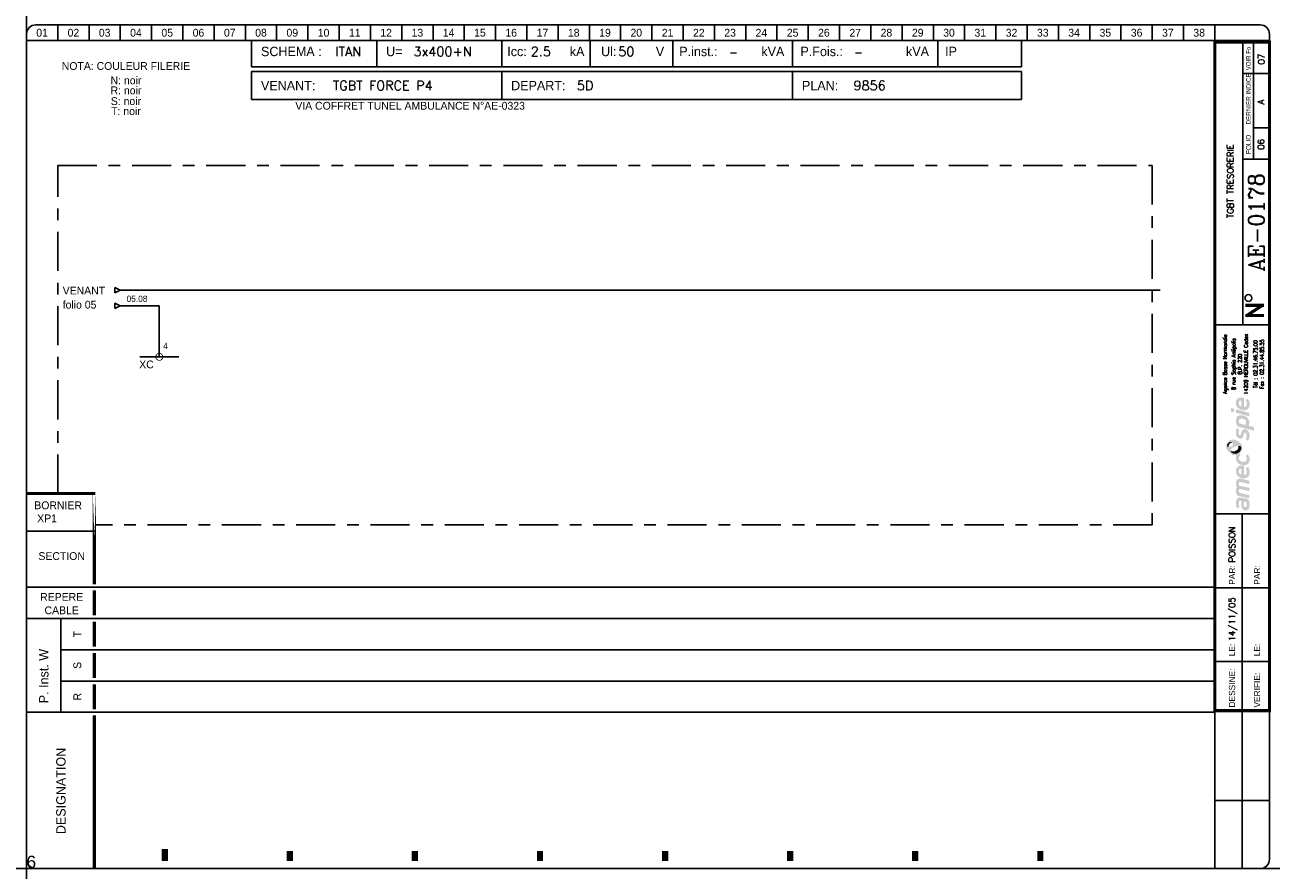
# Model space of a CAD drawing. Header units: millimetres. Extents: x 0 to 4898, y -1200 to 270.
# Tile 25 of 34: x 3000 to 3398, y 0 to 270. Entities that reach past the tile are written whole.
import ezdxf
from ezdxf.enums import TextEntityAlignment as Align

# ---------------------------------------------------------------- set-up
doc = ezdxf.new("R2010")
doc.units = ezdxf.units.MM
doc.header["$LTSCALE"] = 25
doc.linetypes.add('AXES', pattern=[0.95, 0.5, -0.15, 0.15, -0.15])
doc.linetypes.add('CONTINU', pattern=[0])
doc.layers.get('0').update_dxf_attribs({"linetype": 'CONTINUOUS'})
doc.layers.get('Defpoints').update_dxf_attribs({"linetype": 'CONTINUOUS'})
for name, color, linetype in [('TEXTE', 92, 'CONTINU'), ('TRAIAXE', 6, 'AXES'), ('TRAIFIN', 1, 'CONTINU'), ('TRAIGROS', 40, 'CONTINU'), ('TRAIMOY', 150, 'CONTINU')]:
    doc.layers.add(name, color=color, linetype=linetype)
doc.styles.add('ROMANC', font='romanc')
doc.styles.add('ROMANS8', font='ROMANS8.shx')
doc.styles.add('T1', font='arial.ttf')
doc.styles.add('TXT', font='txt', dxfattribs={"width": 0.8})

# ---------------------------------------------------------------- blocks, each defined once
blk = doc.blocks.new('CART')
at = {"layer": 'TEXTE', "color": 7}
for p, q in [((72.02, 264.91), (72.02, 256.49)), ((112.02, 264.91), (112.02, 256.49)), ((152.02, 264.91), (152.02, 256.49)), ((180.26, 264.91), (180.26, 256.49)), ((206.73, 264.91), (206.73, 256.49)), ((244.98, 264.91), (244.98, 256.49)), ((291.46, 264.91), (291.46, 256.49)), ((318.22, 264.91), (318.22, 256.49)), ((318.22, 256.49), (72.02, 256.49)), ((72, 255), (318.25, 255)), ((72, 246), (72, 255)), ((152, 255), (152, 246)), ((245, 255), (245, 246)), ((318.25, 255), (318.25, 246)), ((318.25, 246), (72, 246)), ((11.02, 79.91), (11.02, 49.91))]:
    blk.add_line(p, q, dxfattribs=at)
at = {"layer": 'TEXTE', "color": 7, "const_width": 1}
for points in [[(395.77, 180.16), (389.77, 180.16)], [(390.27, 176.91), (395.27, 180.16)], [(395.77, 176.91), (389.77, 176.91)]]:
    blk.add_lwpolyline(points, dxfattribs=at)
at = {"layer": 'TEXTE', "color": 7}
blk.add_circle((390.78, 182.5), 1.08, dxfattribs=at)
at = {"layer": 'TRAIAXE', "color": 6}
for p, q in [((10.02, 224.91), (360.02, 224.91)), ((10.02, 119.91), (10.02, 224.91)), ((360.02, 224.91), (360.02, 109.91)), ((360.02, 109.91), (22.02, 109.91))]:
    blk.add_line(p, q, dxfattribs=at)
at = {"layer": 'TRAIFIN', "color": 7}
for p, q in [((10.02, 269.91), (10.02, 264.91)), ((20.02, 269.91), (20.02, 264.91)), ((30.02, 269.91), (30.02, 264.91)), ((40.02, 269.91), (40.02, 264.91)), ((50.02, 269.91), (50.02, 264.91)), ((60.02, 269.91), (60.02, 264.91)), ((70.02, 269.91), (70.02, 264.91)), ((80.02, 269.91), (80.02, 264.91)), ((90.02, 269.91), (90.02, 264.91)), ((100.02, 269.91), (100.02, 264.91)), ((110.02, 269.91), (110.02, 264.91)), ((120.02, 269.91), (120.02, 264.91)), ((130.02, 269.91), (130.02, 264.91)), ((140.02, 269.91), (140.02, 264.91)), ((150.02, 269.91), (150.02, 264.91)), ((160.02, 269.91), (160.02, 264.91)), ((170.02, 269.91), (170.02, 264.91)), ((180.02, 269.91), (180.02, 264.91)), ((190.02, 269.91), (190.02, 264.91)), ((200.02, 269.91), (200.02, 264.91)), ((210.02, 269.91), (210.02, 264.91)), ((220.02, 269.91), (220.02, 264.91)), ((230.02, 269.91), (230.02, 264.91)), ((240.02, 269.91), (240.02, 264.91)), ((250.02, 269.91), (250.02, 264.91)), ((260.02, 269.91), (260.02, 264.91)), ((270.02, 269.91), (270.02, 264.91)), ((280.02, 269.91), (280.02, 264.91)), ((290.02, 269.91), (290.02, 264.91)), ((300.02, 269.91), (300.02, 264.91)), ((310.02, 269.91), (310.02, 264.91)), ((320.02, 269.91), (320.02, 264.91)), ((330.02, 269.91), (330.02, 264.91)), ((340.02, 269.91), (340.02, 264.91)), ((350.02, 269.91), (350.02, 264.91)), ((360.02, 269.91), (360.02, 264.91)), ((370.02, 269.91), (370.02, 264.91)), ((380.02, 269.91), (380.02, 264.91)), ((392.43, 226.95), (392.43, 264.41)), ((392.43, 237), (396.98, 237))]:
    blk.add_line(p, q, dxfattribs=at)
at = {"layer": 'TRAIGROS', "color": 7}
for p, q in [((3.02, 269.91), (394.52, 269.91)), ((0.02, 266.91), (0.02, 264.91)), ((397.52, 264.91), (0.02, 264.91)), ((397.52, 264.91), (0.02, 264.91)), ((0.02, 264.91), (0.02, 2.91)), ((389.02, 173.91), (389.02, 264.41)), ((397.52, 266.91), (397.52, 264.91)), ((397.52, 2.91), (397.52, 264.91)), ((389.02, 254.41), (397.02, 254.41)), ((389.02, 226.92), (397.02, 226.92)), ((380.02, 173.91), (397.52, 173.91)), ((380.02, 113.43), (397.53, 113.43)), ((0.02, 107.91), (22.02, 107.91)), ((0.02, 89.91), (380.02, 89.91)), ((11.02, 79.91), (0.02, 79.91)), ((11.02, 79.91), (380.02, 79.91)), ((11.02, 69.91), (380.02, 69.91)), ((11.02, 59.91), (380.02, 59.91)), ((0.02, 49.91), (380.02, 49.91)), ((380.02, -0.12), (380.02, 50.43)), ((3.02, -0.09), (394.52, -0.09))]:
    blk.add_line(p, q, dxfattribs=at)
for points, const_width in [([(380.02, 264.41), (380.02, 50.43), (397.52, 50.43), (397.52, 264.41), (380.02, 264.41)], 1), ([(0.02, 119.91), (22.02, 119.91)], 1), ([(21.73, 88.91), (21.73, 80.91)], 1), ([(21.73, 78.91), (21.73, 70.91)], 1), ([(21.73, 68.91), (21.73, 60.91)], 1), ([(21.73, 58.91), (21.73, 50.91)], 1), ([(21.73, 48.91), (21.73, 43.38)], 1), ([(21.73, 43.38), (21.73, -0.09)], 1), ([(44.23, 6.14), (44.23, 2.27)], 2), ([(84.23, 5.5), (84.23, 2.27)], 2), ([(124.23, 5.5), (124.23, 2.27)], 2), ([(164.23, 5.5), (164.23, 2.27)], 2), ([(204.23, 5.5), (204.23, 2.27)], 2), ([(244.23, 5.5), (244.23, 2.27)], 2), ([(284.23, 5.5), (284.23, 2.27)], 2), ([(324.23, 5.5), (324.23, 2.27)], 2)]:
    blk.add_lwpolyline(points, dxfattribs=dict(at, const_width=const_width))
at = {"layer": 'TRAIGROS', "color": 7, "const_width": 1}
blk.add_lwpolyline([(21.73, 119.95), (21.73, 90.91)], close=True, dxfattribs=at)
at = {"layer": 'TRAIGROS', "color": 7}
for centre, start, end in [((3.02, 266.91), 90, 180), ((394.52, 266.91), 0, 90), ((3.02, 2.91), 180, 270), ((394.52, 2.91), 270, 0)]:
    blk.add_arc(centre, 3, start, end, dxfattribs=at)
at = {"layer": 'TRAIMOY', "color": 7}
for p, q in [((388.77, -0.1), (388.77, 113.43)), ((380.02, 89.73), (397.53, 89.73)), ((380.02, 66.18), (397.53, 66.18)), ((380.02, 21.66), (397.53, 21.66))]:
    blk.add_line(p, q, dxfattribs=at)
at = {"layer": 'TEXTE', "color": 7}
for s, p in [('01', (5.02, 267.41)), ('02', (15.02, 267.41)), ('03', (25.02, 267.41)), ('04', (35.02, 267.41)), ('05', (45.02, 267.41)), ('06', (55.02, 267.41)), ('07', (65.02, 267.41)), ('08', (75.02, 267.41)), ('09', (85.02, 267.41)), ('10', (95.02, 267.41)), ('11', (105.02, 267.41)), ('12', (115.02, 267.41)), ('13', (125.02, 267.41)), ('14', (135.02, 267.41)), ('15', (145.02, 267.41)), ('16', (155.02, 267.41)), ('17', (165.02, 267.41)), ('18', (175.02, 267.41)), ('19', (185.02, 267.41)), ('20', (195.02, 267.41)), ('21', (205.02, 267.41)), ('22', (215.02, 267.41)), ('23', (225.02, 267.41)), ('24', (235.02, 267.41)), ('25', (245.02, 267.41)), ('26', (255.02, 267.41)), ('27', (265.02, 267.41)), ('28', (275.02, 267.41)), ('29', (285.02, 267.41)), ('30', (295.02, 267.41)), ('31', (305.02, 267.41)), ('32', (315.02, 267.41)), ('33', (325.02, 267.41)), ('34', (335.02, 267.41)), ('35', (345.02, 267.41)), ('36', (355.02, 267.41)), ('37', (365.02, 267.41)), ('38', (375.02, 267.41))]:
    blk.add_text(s, height=2.5, dxfattribs=at).set_placement(p, align=Align.MIDDLE)
for s, height, p in [('kA', 3, (173.77, 259.91)), ('Ul:', 3, (183.77, 259.91)), ('P.inst.:', 3, (208.77, 259.91)), ('kVA', 3, (235.02, 259.91)), ('P.Fois.:', 3, (247.52, 259.91)), ('kVA', 3, (281.27, 259.91)), ('SCHEMA :', 3, (75.02, 259.91)), ('U=', 3, (115.02, 259.91)), ('Icc:', 3, (153.77, 259.91)), ('V', 3, (201.27, 259.91)), ('IP', 3, (293.77, 259.91)), ('VENANT:', 3, (75, 249)), ('DEPART:', 3, (155, 249)), ('PLAN:', 3, (248, 249)), ('BORNIER', 2.5, (2.52, 114.91))]:
    blk.add_text(s, height=height, dxfattribs=at).set_placement(p)
at = {"layer": 'TEXTE', "color": 7, "width": 0.75}
blk.add_text('VOIR Fo', height=1.5, rotation=90, dxfattribs=at).set_placement((391.52, 255.41), (391.52, 262.91), align=Align.FIT)
at = {"layer": 'TEXTE', "color": 7, "style": 'TXT', "width": 0.8}
blk.add_text('DERNIER INDICE', height=1.5, rotation=90, dxfattribs=at).set_placement((391.52, 238.03))
at = {"layer": 'TEXTE', "color": 7}
for s, height, p in [('FOLIO', 1.5, (391.52, 231.67)), ('T', 2.5, (17.52, 74.91)), ('S', 2.5, (17.52, 64.91)), ('R', 2.5, (17.52, 54.91))]:
    blk.add_text(s, height=height, rotation=90, dxfattribs=at).set_placement(p, align=Align.CENTER)
for s, p in [('SECTION', (11.27, 98.66)), ('REPERE', (11.27, 85.59)), ('CABLE', (11.27, 81.3))]:
    blk.add_text(s, height=2.5, dxfattribs=at).set_placement(p, align=Align.CENTER)
for s, height, p in [('PAR:', 2, (386.53, 90.73)), ('PAR:', 2, (394.53, 90.73)), ('P. Inst. W', 3, (7.05, 52.81)), ('LE:', 2, (386.53, 67.86)), ('LE:', 2, (394.53, 67.86)), ('DESSINE:', 2, (386.53, 51.43)), ('VERIFIE:', 2, (394.53, 51.43)), ('DESIGNATION', 3, (12.52, 10.91))]:
    blk.add_text(s, height=height, rotation=90, dxfattribs=at).set_placement(p)
at = {"layer": 'TEXTE', "color": 4, "style": 'ROMANC'}
for tag, height, p in [('FOLIO_SUIVANT', 2, (395.92, 258.95)), ('INDICE', 2, (395.81, 245.26)), ('FOLIO', 2, (395.81, 231.67)), ('NUMERO', 5, (395.81, 206.7))]:
    blk.add_attdef(tag, text='', height=height, rotation=90, dxfattribs=at).set_placement(p, align=Align.CENTER)
for tag, p, height in [('REGIME_DE_NEUTRE', (98.77, 259.91), 3), ('TENSION', (123.77, 259.91), 3), ('ICC', (161.27, 259.91), 3), ('UI', (189.27, 259.91), 3), ('P_INSTAL', (224.73, 259.91), 2.5), ('PUISSSANCE_DE_FOISO', (264.73, 259.91), 2.5), ('VENANT_DE', (98, 249), 3), ('DEPART', (176, 249), 3), ('PLAN', (264.5, 249), 3)]:
    blk.add_attdef(tag, p, '', height=height, dxfattribs=at)
blk.add_attdef('INTITULE_DU_PLAN', text='', height=2, rotation=90, dxfattribs=at).set_placement((385.02, 219.91), align=Align.MIDDLE)
for tag, p in [('DESSINATEUR', (386.55, 97.87)), ('DATE', (386.53, 72.67))]:
    blk.add_attdef(tag, p, '', height=2, rotation=90, dxfattribs=at)
blk = doc.blocks.new('JC')
at = {"layer": 'TEXTE'}
for s, p in [('NOTA: COULEUR FILERIE', (10.73, 20.01)), ('N: noir', (10.73, 15.46)), ('R: noir', (10.73, 12.25)), ('S: noir', (10.73, 8.81)), ('T: noir', (10.73, 5.6))]:
    blk.add_text(s, height=2.5, dxfattribs=at).set_placement(p, align=Align.MIDDLE)
blk = doc.blocks.new('LOGO')
h = blk.add_hatch(color=187)
h.paths.add_polyline_path([(0.27, -25.15), (-0.26, -25.03), (-0.61, -25.01), (-0.96, -25.01), (-1.3, -25.15), (-1.56, -25.39), (-1.76, -25.66), (-1.92, -26.06), (-2.01, -26.61), (-2, -27.13), (-1.95, -27.54), (-1.82, -27.98), (-1.59, -28.49), (-0.78, -28.03), (-0.88, -27.84), (-0.99, -27.58), (-1.06, -27.27), (-1.09, -26.94), (-1.07, -26.65), (-1.03, -26.36), (-0.9, -26.15), (-0.74, -26.05), (-0.59, -26.04), (-0.23, -26.1), (-0.26, -26.47), (-0.29, -26.77), (-0.31, -27.1), (-0.31, -27.41), (-0.26, -27.77), (-0.19, -28.1), (-0.05, -28.44), (0.2, -28.78), (0.48, -28.98), (0.87, -29.11), (1.22, -29.1), (1.58, -29.04), (1.84, -28.87), (2.14, -28.53), (2.3, -28.16), (2.37, -27.71), (2.36, -27.1), (2.28, -26.51), (2.08, -25.89), (1.89, -25.54), (0.84, -25.3)])
h.paths.add_polyline_path([(0.54, -26.31), (1.32, -26.47), (1.41, -26.69), (1.48, -27.01), (1.49, -27.42), (1.48, -27.74), (1.4, -27.9), (1.29, -28.03), (1.14, -28.09), (0.96, -28.1), (0.81, -28.07), (0.69, -27.97), (0.6, -27.85), (0.54, -27.71), (0.5, -27.54), (0.49, -27.3), (0.49, -27.06), (0.5, -26.59)], flags=16)
h.paths.add_polyline_path([(-0.88, -23.47), (-0.97, -23.29), (-1.06, -23.08), (-1.08, -22.86), (-1.05, -22.63), (-0.97, -22.45), (-0.79, -22.36), (-0.5, -22.33), (2.29, -23.01), (2.29, -21.94), (-0.8, -21.24), (-0.96, -21.08), (-1.06, -20.77), (-1.1, -20.45), (-1, -20.2), (-0.87, -20.11), (-0.7, -20.03), (-0.48, -20.05), (2.29, -20.7), (2.29, -19.65), (-0.36, -19.01), (-0.65, -19), (-1.01, -19.01), (-1.3, -19.12), (-1.55, -19.28), (-1.77, -19.54), (-1.9, -19.8), (-1.98, -20), (-2.02, -20.38), (-2.01, -20.76), (-1.91, -21.13), (-1.79, -21.45), (-1.64, -21.71), (-1.75, -21.83), (-1.89, -22.08), (-1.98, -22.36), (-2.01, -22.66), (-2.01, -23), (-1.95, -23.36), (-1.85, -23.71), (-1.69, -24.08), (-1.5, -24.43), (2.29, -25.32), (2.29, -24.26)])
h.paths.add_polyline_path([(-0.19, -14.81), (-0.51, -14.81), (-0.91, -14.88), (-1.19, -15), (-1.42, -15.16), (-1.64, -15.38), (-1.83, -15.67), (-1.95, -15.97), (-2, -16.26), (-2.02, -16.52), (-2.01, -16.84), (-1.96, -17.15), (-1.84, -17.46), (-1.65, -17.81), (-1.41, -18.09), (-1.14, -18.33), (-0.89, -18.51), (-0.59, -18.68), (-0.17, -18.82), (0.24, -18.89), (0.59, -18.91), (0.98, -18.88), (1.37, -18.75), (1.77, -18.51), (2.17, -18.06), (2.33, -17.58), (2.38, -17.11), (2.38, -16.56), (2.33, -16.15), (2.2, -15.79), (2.03, -15.5), (1.82, -15.25), (1.14, -15.68), (1.3, -15.94), (1.42, -16.3), (1.49, -16.68), (1.49, -16.99), (1.43, -17.33), (1.23, -17.63), (0.99, -17.81), (0.79, -17.86), (0.6, -17.84), (0.6, -14.97), (0.23, -14.85)])
h.paths.add_polyline_path([(-0.26, -17.69), (-0.43, -17.64), (-0.58, -17.55), (-0.76, -17.39), (-0.9, -17.24), (-1.01, -17.02), (-1.06, -16.86), (-1.08, -16.63), (-1.06, -16.36), (-0.96, -16.16), (-0.83, -15.98), (-0.62, -15.87), (-0.44, -15.83), (-0.26, -15.83)], flags=16)
h.paths.add_polyline_path([(-0.09, -13.56), (-0.44, -13.4), (-0.74, -13.16), (-0.95, -12.9), (-1.04, -12.61), (-1.08, -12.36), (-1.02, -12.05), (-0.89, -11.83), (-0.73, -11.69), (-0.61, -11.61), (-0.5, -11.55), (-0.88, -10.89), (-1.08, -11.04), (-1.32, -11.18), (-1.51, -11.28), (-1.78, -11.38), (-1.87, -11.55), (-1.97, -11.89), (-2.01, -12.3), (-1.98, -12.76), (-1.82, -13.35), (-1.54, -13.76), (-1.25, -14.08), (-0.85, -14.34), (-0.48, -14.51), (-0.05, -14.65), (0.44, -14.71), (0.94, -14.69), (1.47, -14.5), (1.83, -14.25), (2.09, -13.94), (2.26, -13.6), (2.36, -13.21), (2.39, -12.82), (2.37, -12.43), (2.27, -11.98), (2.07, -11.58), (1.82, -11.23), (1.12, -11.67), (1.29, -11.95), (1.43, -12.27), (1.45, -12.61), (1.43, -12.96), (1.23, -13.36), (0.95, -13.57), (0.61, -13.63), (0.31, -13.63)])
h.paths.add_polyline_path([(1.25, -3.19), (0.94, -3.13), (0.59, -3.14), (0.32, -3.25), (0.1, -3.49), (-0.12, -3.81), (-0.25, -4.17), (-0.38, -4.62), (-0.46, -4.92), (-0.59, -5.03), (-0.74, -5.08), (-0.86, -5.03), (-0.96, -4.94), (-1.06, -4.74), (-1.12, -4.53), (-1.11, -4.23), (-1.07, -3.86), (-1.01, -3.51), (-0.93, -3.23), (-1.72, -2.85), (-1.84, -3.12), (-1.93, -3.4), (-1.97, -3.68), (-2, -3.98), (-2.02, -4.32), (-2, -4.65), (-1.94, -5.01), (-1.8, -5.31), (-1.64, -5.58), (-1.4, -5.84), (-1.11, -6.04), (-0.85, -6.17), (-0.56, -6.2), (-0.24, -6.15), (0.01, -5.99), (0.18, -5.81), (0.32, -5.51), (0.41, -5.18), (0.51, -4.86), (0.57, -4.63), (0.67, -4.45), (0.78, -4.33), (0.97, -4.29), (1.15, -4.35), (1.3, -4.55), (1.41, -4.85), (1.44, -5.24), (1.41, -5.62), (1.33, -5.91), (1.23, -6.15), (1.09, -6.39), (1.78, -6.81), (1.86, -6.74), (1.97, -6.61), (2.14, -6.32), (2.27, -6), (2.36, -5.62), (2.37, -5.24), (2.35, -4.86), (2.3, -4.52), (2.19, -4.21), (2.03, -3.92), (1.85, -3.65), (1.57, -3.35)])
h.paths.add_polyline_path([(1.14, 0.91), (0.82, 1.08), (0.5, 1.2), (0.1, 1.27), (-0.26, 1.3), (-0.73, 1.29), (-1.12, 1.19), (-1.38, 1.04), (-1.61, 0.8), (-1.77, 0.55), (-1.89, 0.33), (-1.98, 0.01), (-2.01, -0.32), (-1.99, -0.65), (-1.95, -1.02), (-1.88, -1.34), (-1.76, -1.63), (-1.63, -1.96), (-1.52, -2.24), (3.84, -3.66), (3.84, -2.51), (1.96, -2.01), (2.11, -1.85), (2.24, -1.56), (2.27, -1.32), (2.29, -1.04), (2.27, -0.75), (2.21, -0.44), (2.07, -0.1), (1.9, 0.2), (1.71, 0.44), (1.43, 0.71)])
h.paths.add_polyline_path([(0.98, -1.77), (-0.92, -1.28), (-0.98, -1.1), (-1.05, -0.84), (-1.07, -0.56), (-1.04, -0.29), (-0.94, -0.06), (-0.77, 0.11), (-0.53, 0.2), (-0.24, 0.22), (0.04, 0.2), (0.35, 0.13), (0.58, 0.05), (0.81, -0.07), (1.02, -0.24), (1.19, -0.46), (1.27, -0.68), (1.28, -0.93), (1.28, -1.16), (1.24, -1.43), (1.15, -1.61)], flags=16)
h.paths.add_polyline_path([(-1.97, 3.22), (-1.97, 2.11), (2.35, 0.95), (2.35, 2.06)])
h.paths.add_polyline_path([(-3.55, 3.65), (-3.55, 2.48), (-2.65, 2.25), (-2.65, 3.43)])
h.paths.add_polyline_path([(-0.19, 6.99), (-0.51, 6.99), (-0.91, 6.92), (-1.19, 6.81), (-1.42, 6.64), (-1.64, 6.43), (-1.83, 6.14), (-1.95, 5.83), (-2, 5.54), (-2.02, 5.28), (-2.01, 4.96), (-1.96, 4.66), (-1.84, 4.34), (-1.65, 4), (-1.41, 3.71), (-1.14, 3.48), (-0.89, 3.29), (-0.59, 3.12), (-0.17, 2.98), (0.24, 2.92), (0.59, 2.89), (0.98, 2.93), (1.37, 3.06), (1.77, 3.29), (2.17, 3.75), (2.33, 4.22), (2.38, 4.7), (2.38, 5.24), (2.33, 5.65), (2.2, 6.02), (2.03, 6.3), (1.82, 6.56), (1.14, 6.13), (1.3, 5.87), (1.42, 5.5), (1.49, 5.12), (1.49, 4.82), (1.43, 4.47), (1.23, 4.17), (0.99, 4), (0.79, 3.94), (0.6, 3.96), (0.6, 6.83), (0.23, 6.96)])
h.paths.add_polyline_path([(-0.26, 4.11), (-0.43, 4.16), (-0.58, 4.26), (-0.76, 4.42), (-0.9, 4.56), (-1.01, 4.78), (-1.06, 4.95), (-1.08, 5.17), (-1.06, 5.44), (-0.96, 5.64), (-0.83, 5.82), (-0.62, 5.93), (-0.44, 5.97), (-0.26, 5.97)], flags=16)
h = blk.add_hatch(color=135)
h.paths.add_polyline_path([(-2.62, -6.48), (-2.99, -6.44), (-3.33, -6.46), (-3.66, -6.54), (-3.9, -6.66), (-4.19, -6.88), (-4.48, -7.12), (-4.72, -7.4), (-4.9, -7.71), (-5.08, -8.08), (-5.15, -8.51), (-5.14, -8.84), (-5.03, -9.22), (-4.88, -9.56), (-4.68, -9.88), (-4.46, -10.22), (-4.19, -10.51), (-3.87, -10.81), (-3.57, -11.02), (-3.23, -11.21), (-2.91, -11.36), (-2.54, -11.44), (-2.16, -11.45), (-1.78, -11.38), (-1.51, -11.28), (-1.32, -11.18), (-1.08, -11.04), (-0.88, -10.89), (-0.73, -10.77), (-0.54, -10.54), (-0.29, -10.22), (-0.06, -9.77), (0.06, -9.2), (0.05, -8.64), (-0.11, -8.22), (-0.36, -7.85), (-0.69, -7.52), (-1.07, -7.21), (-1.43, -6.95), (-1.9, -6.73), (-2.27, -6.57)])
h.paths.add_polyline_path([(-2.94, -7.94), (-2.93, -8.06), (-2.93, -8.18), (-2.98, -8.34), (-3.08, -8.43), (-3.22, -8.54), (-3.43, -8.66), (-3.65, -8.75), (-3.89, -8.84), (-4.16, -8.87), (-4.34, -8.85), (-4.5, -8.82), (-4.67, -8.73), (-4.76, -8.58), (-4.8, -8.43), (-4.79, -8.24), (-4.75, -8.06), (-4.69, -7.92), (-4.59, -7.78), (-4.48, -7.64), (-4.34, -7.51), (-4.19, -7.41), (-4, -7.31), (-3.79, -7.28), (-3.58, -7.31), (-3.42, -7.38), (-3.25, -7.49), (-3.12, -7.62), (-3.02, -7.79)], flags=16)
h.paths.add_polyline_path([(-1.84, -8.57), (-1.32, -8.49), (-1.12, -8.49), (-0.87, -8.49), (-0.65, -8.57), (-0.45, -8.72), (-0.32, -8.9), (-0.26, -9.1), (-0.28, -9.35), (-0.35, -9.63), (-0.51, -9.97), (-0.73, -10.32), (-1.02, -10.58), (-1.39, -10.82), (-1.78, -10.98), (-2.23, -11.04), (-2.55, -11.01), (-2.82, -10.95), (-3.16, -10.77), (-3.4, -10.52), (-3.53, -10.28), (-3.6, -10.02), (-3.6, -9.73), (-3.5, -9.48), (-3.31, -9.23), (-3, -9.04), (-2.68, -8.88), (-2.26, -8.71)], flags=16)
h = blk.add_hatch(color=253)
h.paths.add_polyline_path([(-4, -7.31), (-4.19, -7.41), (-4.34, -7.51), (-4.48, -7.64), (-4.59, -7.78), (-4.69, -7.92), (-4.75, -8.06), (-4.79, -8.24), (-4.8, -8.43), (-4.76, -8.58), (-4.67, -8.73), (-4.5, -8.82), (-4.34, -8.85), (-4.36, -8.64), (-4.33, -8.43), (-4.27, -8.21), (-4.19, -8.05), (-4.09, -7.91), (-3.95, -7.79), (-3.82, -7.69), (-3.65, -7.62), (-3.47, -7.58), (-3.28, -7.58), (-3.12, -7.62), (-3.25, -7.49), (-3.42, -7.38), (-3.58, -7.31), (-3.79, -7.28)])
h.paths.add_polyline_path([(-0.87, -8.49), (-1.12, -8.49), (-1.32, -8.49), (-1.27, -8.65), (-1.22, -8.89), (-1.24, -9.17), (-1.31, -9.4), (-1.45, -9.63), (-1.67, -9.84), (-1.91, -10), (-2.2, -10.15), (-2.48, -10.22), (-2.71, -10.25), (-2.97, -10.24), (-3.22, -10.21), (-3.44, -10.12), (-3.6, -10.02), (-3.53, -10.28), (-3.4, -10.52), (-3.16, -10.77), (-2.82, -10.95), (-2.55, -11.01), (-2.23, -11.04), (-1.78, -10.98), (-1.39, -10.82), (-1.02, -10.58), (-0.73, -10.32), (-0.51, -9.97), (-0.35, -9.63), (-0.28, -9.35), (-0.26, -9.1), (-0.32, -8.9), (-0.45, -8.72), (-0.65, -8.57)])
at = {"color": 7, "style": 'ROMANS8', "width": 0.8}
for s, height, p in [('Agence Basse Normandie', 1.2384, (-4.85, 17.68)), ('8 rue Sophia Antipolis', 1.2384, (-2.12, 17.68)), ('14209 HEROUVILLE Cedex', 1.2384, (1.84, 17.68)), ('B.P. 220', 1.238, (-0.08, 17.68)), ('Tél : 02.31.46.75.00', 1.2384, (4.88, 17.68)), ('Fax : 02.31.44.85.55', 1.2384, (6.91, 17.68))]:
    blk.add_text(s, height=height, rotation=90, dxfattribs=at).set_placement(p, align=Align.CENTER)
blk = doc.blocks.new('U75')
at = {"layer": 'TRAIFIN', "const_width": 0.25}
blk.add_lwpolyline([(-1.125, 0, 1), (1.125, 0, 1)], format="xyb", close=True, dxfattribs=at)

msp = doc.modelspace()

# ---------------------------------------------------------------- linework, layer by layer
for p, q in [((3028.2, 185.98), (3029.98, 185.09)), ((3028.2, 185.98), (3028.2, 184.2)), ((3028.2, 184.2), (3029.98, 185.09)), ((3028.2, 180.98), (3029.98, 180.09)), ((3028.2, 180.98), (3028.2, 179.2)), ((3028.2, 179.2), (3029.98, 180.09))]:
    msp.add_line(p, q)
at = {"layer": 'Defpoints', "ltscale": 0.25}
for p, direction in [((3000, 0), (0, -1)), ((0, 0), (1, 0))]:
    msp.add_xline(p, direction, dxfattribs=at)
at = {"layer": 'TRAIAXE'}
msp.add_line((3036.23, 163.76), (3048.73, 163.76), dxfattribs=at)
at = {"layer": 'TRAIFIN'}
msp.add_line((3042.48, 180.09), (3042.48, 163.84), dxfattribs=at)
msp.add_lwpolyline([(3029.98, 180.09), (3042.48, 180.09)], dxfattribs=at)
at = {"layer": 'TRAIGROS'}
msp.add_line((3362.48, 185.09), (3029.98, 185.09), dxfattribs=at)

# ---------------------------------------------------------------- block references
msp.add_blockref('CART', (2999.98, 0.09)).add_auto_attribs({'INTITULE_DU_PLAN': 'TGBT TRESORERIE', 'NUMERO': 'AE-0178', 'FOLIO': '06', 'INDICE': 'A', 'FOLIO_SUIVANT': '07', 'REGIME_DE_NEUTRE': 'ITAN', 'TENSION': '3x400+N', 'ICC': '2.5', 'UI': '50', 'P_INSTAL': '-', 'PUISSSANCE_DE_FOISO': '-', 'VENANT_DE': 'TGBT FORCE P4', 'DEPART': '5D', 'PLAN': '9856', 'DATE': '14/11/05', 'DESSINATEUR': 'POISSON'})
for name, p in [('JC', (3021.08, 236.84)), ('LOGO', (3388.75, 143.76))]:
    msp.add_blockref(name, p)
at = {"layer": 'TRAIFIN'}
msp.add_blockref('U75', (3042.48, 163.76), dxfattribs=at)

# ---------------------------------------------------------------- texts
at = {"layer": 'Defpoints', "ltscale": 0.25, "insert": (2999.98, 4.11), "char_height": 4, "attachment_point": 1, "style": 'T1'}
msp.add_mtext_dynamic_manual_height_columns('6', width=90.3923, gutter_width=20, heights=[0], dxfattribs=at)
at = {"layer": 'TEXTE'}
for s, height, p in [('VENANT', 2.5, (3011.58, 183.73)), ('folio 05', 2.5, (3011.58, 179.21)), ('4', 2, (3043.73, 166.26))]:
    msp.add_text(s, height=height, dxfattribs=at).set_placement(p)
for s, height, p in [('05.08', 2, (3035.35, 182.34)), ('XC', 2.5, (3038.37, 161.34))]:
    msp.add_text(s, height=height, dxfattribs=at).set_placement(p, align=Align.MIDDLE)
at = {"layer": 'TEXTE', "color": 4}
msp.add_text(' XP1', height=2.5, dxfattribs=at).set_placement((3002.5, 110.83))
at = {"layer": 'TRAIFIN', "insert": (3085.97, 245.37), "char_height": 2.5, "width": 110.432, "attachment_point": 1}
msp.add_mtext('VIA COFFRET TUNEL AMBULANCE N°AE-0323', dxfattribs=at)

doc.saveas('drawing.dxf')
